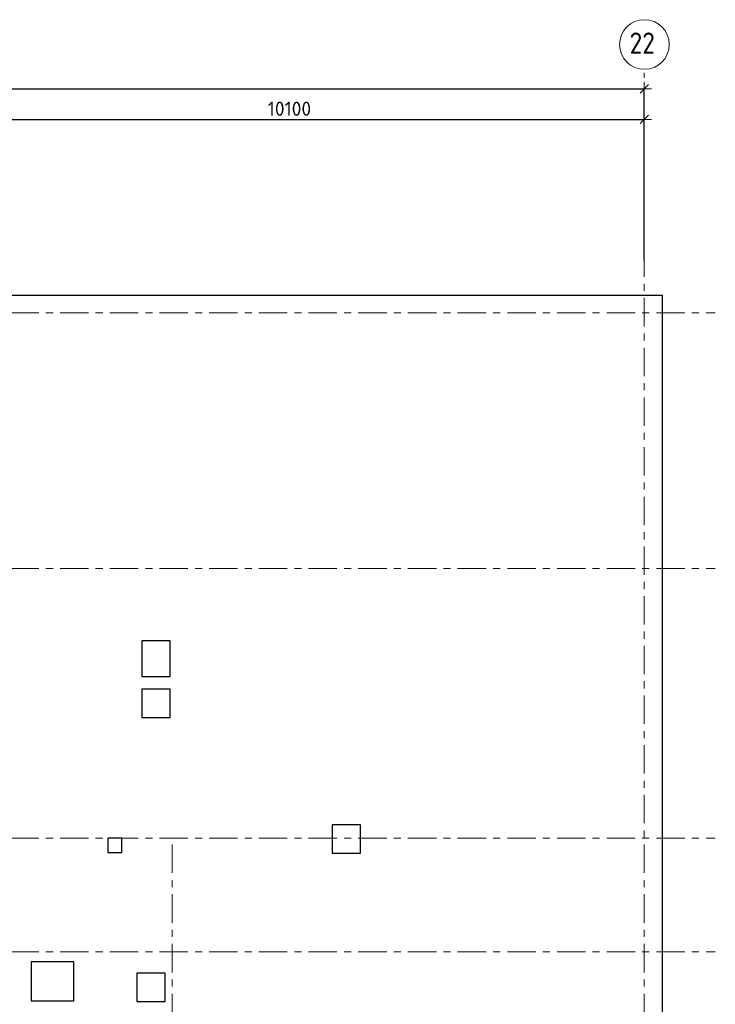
# Model space of a CAD drawing. Header units: metres. Extents: x -38 to 99, y -15 to 21.
# Tile 16 of 48: x 53 to 63, y 7 to 21. Entities that reach past the tile are written whole.
import ezdxf

# ---------------------------------------------------------------- set-up
doc = ezdxf.new("R2010")
doc.units = ezdxf.units.M
doc.header["$PDMODE"] = 65
doc.linetypes.add('______11', pattern=[0.5, 0.4, -0.05, 0, -0.05])
doc.linetypes.add('______5', pattern=[1.1, 0.8, -0.1, 0.1, -0.1])
for name, color, linetype, lineweight in [('XR$2$Осевая линия (1)', 7, '______5', 13), ('XR$2$Размерная линия (1)', 7, 'Continuous', 13), ('XR$3$Перекрытие (1)', 7, 'Continuous', 35)]:
    doc.layers.add(name, color=color, linetype=linetype, lineweight=lineweight)
doc.styles.add('ISOCPEUR', font='txt')
doc.dimstyles.new('DIMSTYLE_3', dxfattribs={"dimtxt": 0.2, "dimasz": 0.2, "dimexe": 0, "dimexo": 0, "dimgap": 0.1, "dimtad": 2, "dimdec": 0, "dimlfac": 1000, "dimrnd": 5, "dimzin": 12, "dimdsep": 46, "dimtxsty": 'ISOCPEUR', "dimblk1": 'ALL_ML_STRICH', "dimblk2": 'ALL_ML_STRICH', "dimsah": 1, "dimcen": 0, "dimclrd": 7, "dimclre": 256, "dimclrt": 7, "dimadec": 0, "dimazin": 0, "dimtfac": 1, "dimtdec": 0, "dimtix": 1, "dimtmove": 2, "dimatfit": 3, "dimfxl": 0, "dimtzin": 0, "dimlwd": 0, "dimlwe": -3, "dimarcsym": 0})

# ---------------------------------------------------------------- blocks, each defined once
blk = doc.blocks.new('ALL_ML_STRICH')
at = {"color": 0, "linetype": 'ByBlock', "lineweight": -2}
for p, q in [((-1, 0), (0.5, 0)), ((-0.3, -0.3), (0.3, 0.3)), ((0, -0.5), (0, 0.5))]:
    blk.add_line(p, q, dxfattribs=at)
blk = doc.blocks.new('*D11')
at = {"layer": 'DEFPOINTS', "color": 7, "linetype": 'Continuous', "lineweight": 13, "transparency": 33554687}
for p in [(0.5, 19.557), (0.5, 19.377), (61.6, 17.12)]:
    blk.add_point(p, dxfattribs=at)
at = {"layer": 'XR$2$Размерная линия (1)', "color": 9, "linetype": 'Continuous', "lineweight": -2, "true_color": 0xc7c7c7, "transparency": 33554687}
for p, q in [((0.5, 19.357), (0.5, 19.557)), ((61.6, 17.14), (61.6, 19.557))]:
    blk.add_line(p, q, dxfattribs=at)
at = {"layer": 'XR$2$Размерная линия (1)', "color": 7, "linetype": 'Continuous', "lineweight": -2, "transparency": 33554687}
blk.add_line((0.5, 19.557), (61.6, 19.557), dxfattribs=at)
at = {"layer": 'XR$2$Размерная линия (1)', "color": 7, "linetype": 'Continuous', "lineweight": 13, "transparency": 33554687, "xscale": 0.2, "yscale": 0.2, "zscale": 0.2, "rotation": 180}
blk.add_blockref('ALL_ML_STRICH', (0.5, 19.557), dxfattribs=at)
at = {"layer": 'XR$2$Размерная линия (1)', "color": 7, "linetype": 'Continuous', "lineweight": 13, "transparency": 33554687, "xscale": 0.2, "yscale": 0.2, "zscale": 0.2}
blk.add_blockref('ALL_ML_STRICH', (61.6, 19.557), dxfattribs=at)
at = {"layer": 'XR$2$Размерная линия (1)', "color": 7, "linetype": 'Continuous', "lineweight": 13, "transparency": 33554687, "insert": (31.1, 19.707), "char_height": 0.2, "width": 1, "attachment_point": 5, "style": 'ISOCPEUR'}
blk.add_mtext('\\A1;{61100}', dxfattribs=at)
blk = doc.blocks.new('*D38')
at = {"layer": 'DEFPOINTS', "color": 7, "linetype": 'Continuous', "lineweight": 13, "transparency": 33554687}
for p in [(51.5, 19.126), (61.6, 17.491), (51.5, 17.39)]:
    blk.add_point(p, dxfattribs=at)
at = {"layer": 'XR$2$Размерная линия (1)', "color": 9, "linetype": 'Continuous', "lineweight": -2, "true_color": 0xc7c7c7, "transparency": 33554687}
for p, q in [((51.5, 17.41), (51.5, 19.126)), ((61.6, 17.511), (61.6, 19.126))]:
    blk.add_line(p, q, dxfattribs=at)
at = {"layer": 'XR$2$Размерная линия (1)', "color": 7, "linetype": 'Continuous', "lineweight": -2, "transparency": 33554687}
blk.add_line((51.5, 19.126), (61.6, 19.126), dxfattribs=at)
at = {"layer": 'XR$2$Размерная линия (1)', "color": 7, "linetype": 'Continuous', "lineweight": 13, "transparency": 33554687, "xscale": 0.2, "yscale": 0.2, "zscale": 0.2, "rotation": 180}
blk.add_blockref('ALL_ML_STRICH', (51.5, 19.126), dxfattribs=at)
at = {"layer": 'XR$2$Размерная линия (1)', "color": 7, "linetype": 'Continuous', "lineweight": 13, "transparency": 33554687, "xscale": 0.2, "yscale": 0.2, "zscale": 0.2}
blk.add_blockref('ALL_ML_STRICH', (61.6, 19.126), dxfattribs=at)
at = {"layer": 'XR$2$Размерная линия (1)', "color": 7, "linetype": 'Continuous', "lineweight": 13, "transparency": 33554687, "insert": (56.6, 19.276), "char_height": 0.2, "width": 1, "attachment_point": 5, "style": 'ISOCPEUR'}
blk.add_mtext('\\A1;{10100}', dxfattribs=at)

msp = doc.modelspace()

# ---------------------------------------------------------------- linework, layer by layer
at = {"layer": 'XR$2$Осевая линия (1)', "color": 253, "linetype": '______11', "lineweight": 13, "true_color": 0xa0a0a0, "transparency": 33554687}
for p, q in [((61.6, -3.39), (61.6, 19.78)), ((-2.63, 16.4), (62.6, 16.4)), ((-2.63, 12.8), (62.6, 12.8)), ((-2.63, 9), (62.6, 9)), ((54.95, -3.39), (54.95, 8.98)), ((-2.63, 7.4), (62.6, 7.4))]:
    msp.add_line(p, q, dxfattribs=at)
at = {"layer": 'XR$2$Осевая линия (1)', "color": 7, "linetype": 'Continuous', "lineweight": 13, "transparency": 33554687}
msp.add_circle((61.6018, 20.1812), 0.3493, dxfattribs=at)
at = {"layer": 'XR$3$Перекрытие (1)', "color": 7, "linetype": 'Continuous', "lineweight": 25, "transparency": 33554687}
for p, q in [((51.6, 16.6502), (61.85, 16.6502)), ((61.85, 16.6502), (61.85, -0.2498)), ((54.5206, 11.7803), (54.5206, 11.2803)), ((54.9206, 11.7803), (54.5206, 11.7803)), ((54.9206, 11.2803), (54.9206, 11.7803)), ((54.5206, 11.2803), (54.9206, 11.2803)), ((54.5206, 11.1002), (54.5206, 10.7002)), ((54.9206, 11.1002), (54.5206, 11.1002)), ((54.9206, 10.7002), (54.9206, 11.1002)), ((54.5206, 10.7002), (54.9206, 10.7002)), ((57.2005, 9.1893), (57.2005, 8.7893)), ((57.6005, 9.1893), (57.2005, 9.1893)), ((57.6005, 8.7893), (57.6005, 9.1893)), ((54.04, 9.0002), (54.04, 8.8003)), ((54.24, 9.0002), (54.04, 9.0002)), ((54.24, 8.8003), (54.24, 9.0002)), ((54.04, 8.8003), (54.24, 8.8003)), ((57.2005, 8.7893), (57.6005, 8.7893)), ((52.963, 7.2601), (52.963, 6.7101)), ((53.563, 7.2601), (52.963, 7.2601)), ((53.563, 6.7101), (53.563, 7.2601)), ((54.4501, 7.1002), (54.4501, 6.7002)), ((54.8501, 7.1002), (54.4501, 7.1002)), ((54.8501, 6.7002), (54.8501, 7.1002)), ((52.963, 6.7101), (53.563, 6.7101)), ((54.4501, 6.7002), (54.8501, 6.7002))]:
    msp.add_line(p, q, dxfattribs=at)

# ---------------------------------------------------------------- texts
at = {"layer": 'XR$2$Осевая линия (1)', "color": 7, "linetype": 'Continuous', "lineweight": 13, "transparency": 33554687, "insert": (61.3918, 20.0507), "char_height": 0.3, "width": 0.550812, "attachment_point": 7, "style": 'ISOCPEUR'}
msp.add_mtext('\\W0.87;22', dxfattribs=at)

# ---------------------------------------------------------------- dimensions: what is measured, and where the dimension line sits
at = {"layer": 'XR$2$Размерная линия (1)', "color": 7, "linetype": 'Continuous', "lineweight": 13, "transparency": 33554687}
for base, p1, p2, picture, middle in [((61.6, 19.5574), (0.5, 19.3568), (61.6, 17.1397), '*D11', (31.1, 19.7074)), ((61.6, 19.1261), (51.5, 17.4096), (61.6, 17.5112), '*D38', (56.6, 19.2761))]:
    dim = msp.add_linear_dim(base=base, p1=p1, p2=p2, dimstyle='DIMSTYLE_3', override={"dimpost": '<>', "dimclrd": 7, "dimclre": 9, "dimclrt": 7, "dimlwd": 0, "dimlwe": 65533}, dxfattribs=at)
    dim.commit()
    dim.dimension.update_dxf_attribs({"geometry": picture, "text_midpoint": middle, "dimtype": 160})

doc.saveas('drawing.dxf')
